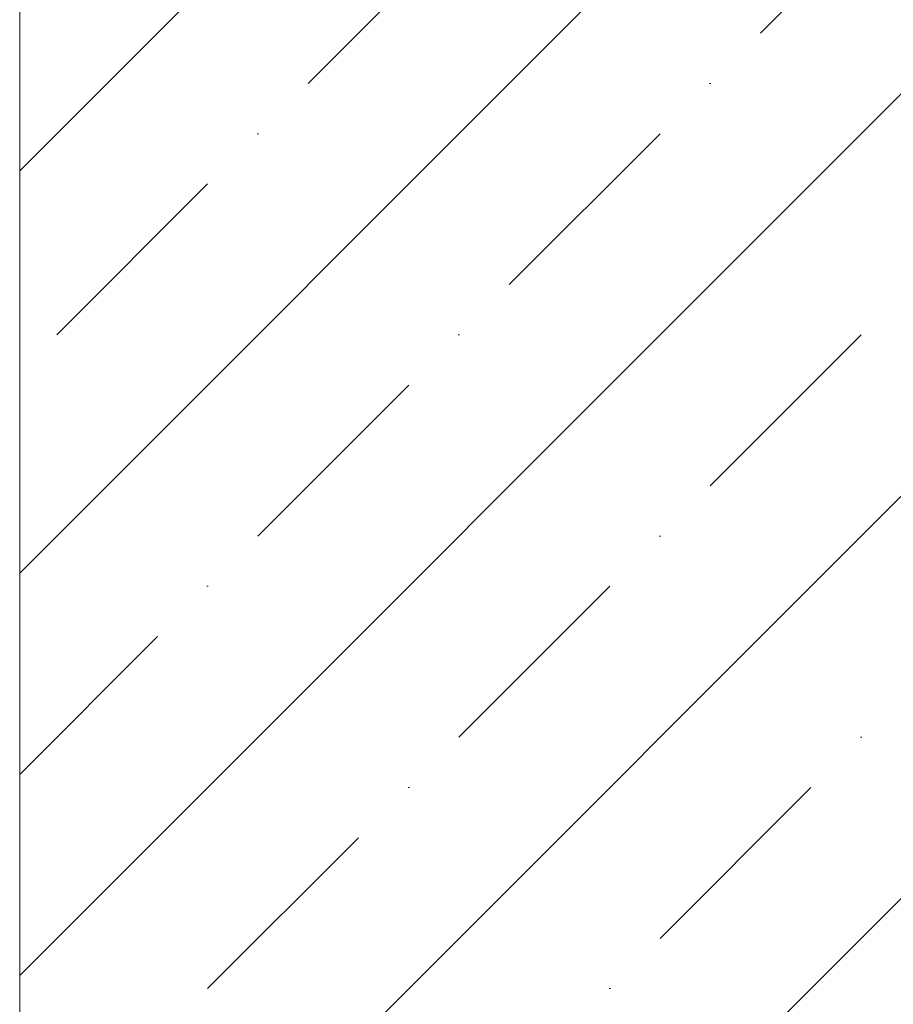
# Model space of a CAD drawing. Header units: millimetres. Extents: x 119219 to 750800, y -8933 to 168688.
# Tile 32 of 115: x 526049 to 526295, y -726 to -449. Entities that reach past the tile are written whole.
import ezdxf

# ---------------------------------------------------------------- set-up
doc = ezdxf.new("R2010")
doc.units = ezdxf.units.MM
doc.header["$MEASUREMENT"] = 0
doc.layers.add('0_Ном._пера__1', color=7, linetype='Continuous', lineweight=0)
doc.layers.add('АР-Стены_внешние_.АР_Ном._пера__1', color=7, linetype='Continuous', lineweight=0)

msp = doc.modelspace()

# ---------------------------------------------------------------- hatches: boundary and pattern name
at = {"layer": '0_Ном._пера__1', "linetype": 'Continuous', "lineweight": 0}
h = msp.add_hatch(dxfattribs=at)
h.set_pattern_fill('Железобетон__project__ув_3A', style=0, pattern_type=2)
h.set_pattern_definition([(45, (0, 0), (-56.568542, 56.568542), []), (45, (-28.284, 28.284), (-56.568542, 56.568542), [60, -20, 0, -20])])
h.paths.add_polyline_path([(526048.761, -4749.998), (526048.761, 349.992), (526348.761, 349.992), (526348.761, -4749.998)])

# ---------------------------------------------------------------- linework, layer by layer
at = {"layer": '0_Ном._пера__1', "color": 7, "linetype": 'Continuous', "lineweight": 0, "flags": 128}
msp.add_lwpolyline([(526048.761, -4749.998), (526048.761, 349.992), (526348.761, 349.992), (526348.761, -4749.998)], close=True, dxfattribs=at)
at = {"layer": 'АР-Стены_внешние_.АР_Ном._пера__1', "color": 7, "linetype": 'Continuous', "lineweight": 5}
msp.add_line((526048.761, 98.755), (526048.761, -4599.998), dxfattribs=at)

doc.saveas('drawing.dxf')
